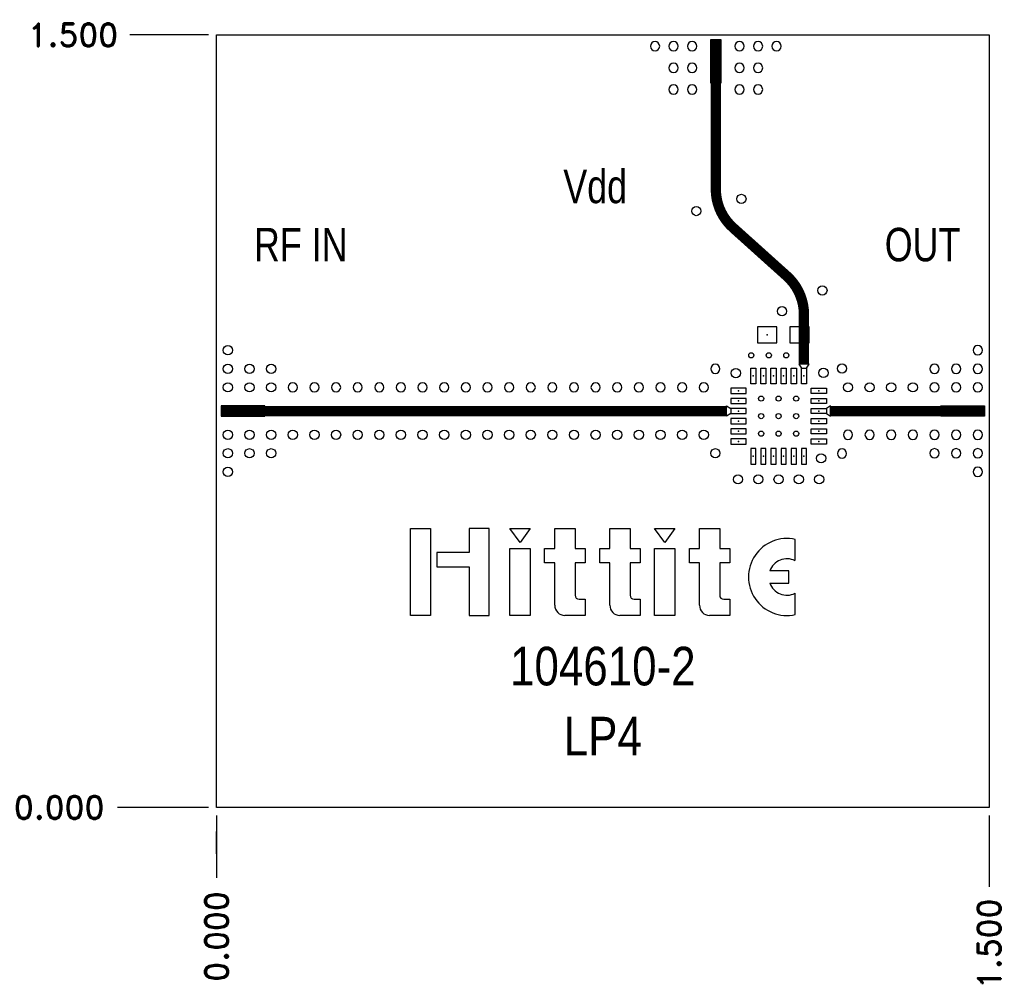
# Model space of a CAD drawing. Extents: x -0.38 to 1.53, y -0.34 to 1.53.
import ezdxf
from ezdxf.enums import TextEntityAlignment as Align

# ---------------------------------------------------------------- set-up
doc = ezdxf.new("R2010")
doc.units = 0
doc.header["$MEASUREMENT"] = 0
doc.linetypes.add('SSCOMP', pattern=[101, 100, 1])
doc.layers.get('0').update_dxf_attribs({"linetype": 'CONTINUOUS'})
doc.layers.get('Defpoints').update_dxf_attribs({"linetype": 'CONTINUOUS'})
for name, color, linetype in [('COM-NS', 4, 'CONTINUOUS'), ('DIM', 1, 'CONTINUOUS'), ('HOL', 1, 'CONTINUOUS'), ('LND-NS', 5, 'CONTINUOUS'), ('NET', 7, 'CONTINUOUS'), ('PAD-NS', 5, 'CONTINUOUS'), ('PCB', 7, 'CONTINUOUS'), ('SLK-NS', 7, 'CONTINUOUS'), ('TRA-NS', 5, 'CONTINUOUS'), ('via', 7, 'CONTINUOUS')]:
    doc.layers.add(name, color=color, linetype=linetype)
doc.layers.get('COM-NS').off()
doc.styles.add('ROMAND', font='romand')
doc.dimstyles.get("Standard").update_dxf_attribs({"dimscale": 0.25, "dimtxt": 0.18, "dimasz": 0.18, "dimexe": 0.18, "dimexo": 0.0625, "dimgap": 0.09, "dimtad": 0, "dimtih": 1, "dimtoh": 1, "dimdec": 3, "dimzin": 0, "dimdsep": 46, "dimtxsty": 'ROMAND', "dimcen": 0.09, "dimadec": 0, "dimazin": 0, "dimtfac": 1, "dimtdec": 3, "dimtofl": 0, "dimtmove": 0, "dimatfit": 3, "dimfxl": 0, "dimtolj": 1, "dimtzin": 0, "dimarcsym": 0})

# ---------------------------------------------------------------- blocks, each defined once
blk = doc.blocks.new('hittite')
for p, q in [((-0.2396, 0.1078), (-0.2144, 0.1078)), ((-0.2396, -0.0005), (-0.2396, 0.1078)), ((-0.2144, 0.1078), (-0.2144, -0.0005)), ((-0.1413, 0.1078), (-0.1665, 0.1078)), ((-0.1665, 0.1078), (-0.1665, 0.0776)), ((-0.1413, -0.0005), (-0.1413, 0.1078)), ((-0.1156, 0.1078), (-0.0904, 0.1078)), ((-0.103, 0.0902), (-0.1156, 0.1078)), ((-0.0904, 0.1078), (-0.103, 0.0902)), ((-0.0598, 0.1078), (-0.0346, 0.1078)), ((-0.0598, 0.0826), (-0.0598, 0.1078)), ((-0.0346, 0.1078), (-0.0346, 0.0826)), ((0.0087, 0.1078), (0.0339, 0.1078)), ((0.0087, 0.0826), (0.0087, 0.1078)), ((0.0339, 0.1078), (0.0339, 0.0826)), ((0.0645, 0.1078), (0.0897, 0.1078)), ((0.0771, 0.0902), (0.0645, 0.1078)), ((0.0897, 0.1078), (0.0771, 0.0902)), ((0.1203, 0.1078), (0.1455, 0.1078)), ((0.1203, 0.0826), (0.1203, 0.1078)), ((0.1455, 0.1078), (0.1455, 0.0826)), ((0.2393, 0.0677), (0.2396, 0.0941)), ((-0.2068, 0.0776), (-0.2068, 0.0599)), ((-0.1665, 0.0776), (-0.2068, 0.0776)), ((-0.1156, 0.0826), (-0.0904, 0.0826)), ((-0.1156, -0.0005), (-0.1156, 0.0826)), ((-0.0904, 0.0826), (-0.0904, -0.0005)), ((-0.0724, 0.065), (-0.0724, 0.0826)), ((-0.0724, 0.0826), (-0.0598, 0.0826)), ((-0.0346, 0.0826), (-0.022, 0.0826)), ((-0.022, 0.0826), (-0.022, 0.065)), ((-0.0039, 0.065), (-0.0039, 0.0826)), ((-0.0039, 0.0826), (0.0087, 0.0826)), ((0.0339, 0.0826), (0.0464, 0.0826)), ((0.0464, 0.0826), (0.0464, 0.065)), ((0.0645, -0.0005), (0.0645, 0.0826)), ((0.0645, 0.0826), (0.0897, 0.0826)), ((0.0897, 0.0826), (0.0897, -0.0005)), ((0.1077, 0.065), (0.1077, 0.0826)), ((0.1077, 0.0826), (0.1203, 0.0826)), ((0.1455, 0.0826), (0.1581, 0.0826)), ((0.1581, 0.0826), (0.1581, 0.065)), ((-0.0598, 0.065), (-0.0724, 0.065)), ((-0.0598, 0.0121), (-0.0598, 0.065)), ((-0.0346, 0.065), (-0.0346, 0.0247)), ((-0.022, 0.065), (-0.0346, 0.065)), ((0.0087, 0.065), (-0.0039, 0.065)), ((0.0087, 0.0121), (0.0087, 0.065)), ((0.0339, 0.065), (0.0339, 0.0247)), ((0.0464, 0.065), (0.0339, 0.065)), ((0.1203, 0.065), (0.1077, 0.065)), ((0.1203, 0.0121), (0.1203, 0.065)), ((0.1455, 0.065), (0.1455, 0.0247)), ((0.1581, 0.065), (0.1455, 0.065)), ((-0.2068, 0.0599), (-0.1665, 0.0599)), ((-0.1665, 0.0599), (-0.1665, -0.0005)), ((0.2317, 0.0549), (0.2077, 0.0549)), ((0.2317, 0.0398), (0.2317, 0.0549)), ((0.2077, 0.0398), (0.2317, 0.0398)), ((0.2396, 0.0005), (0.2393, 0.027)), ((-0.0295, 0.0196), (-0.022, 0.0196)), ((-0.022, 0.0196), (-0.022, -0.0005)), ((0.0389, 0.0196), (0.0464, 0.0196)), ((0.0464, 0.0196), (0.0464, -0.0005)), ((0.1505, 0.0196), (0.1581, 0.0196)), ((0.1581, 0.0196), (0.1581, -0.0005)), ((-0.2371, -0.0005), (-0.2396, -0.0005)), ((-0.2144, -0.0005), (-0.2371, -0.0005)), ((-0.1665, -0.0005), (-0.1665, -0.0005)), ((-0.1665, -0.0005), (-0.1413, -0.0005)), ((-0.1131, -0.0005), (-0.1156, -0.0005)), ((-0.0904, -0.0005), (-0.1131, -0.0005)), ((-0.0346, -0.0005), (-0.0472, -0.0005)), ((-0.022, -0.0005), (-0.0346, -0.0005)), ((0.0339, -0.0005), (0.0213, -0.0005)), ((0.0464, -0.0005), (0.0339, -0.0005)), ((0.067, -0.0005), (0.0645, -0.0005)), ((0.0897, -0.0005), (0.067, -0.0005)), ((0.1455, -0.0005), (0.1329, -0.0005)), ((0.1581, -0.0005), (0.1455, -0.0005))]:
    blk.add_line(p, q)
for centre, radius, start, end in [((0.2292, 0.0473), 0.0479, 77.4712, 282.5288), ((0.2292, 0.0473), 0.0227, 63.4349, 160.5878), ((0.2292, 0.0473), 0.0227, 199.4122, 296.5651), ((-0.0295, 0.0247), 0.00504, 180, 270), ((0.0389, 0.0247), 0.00504, 180, 270), ((0.1505, 0.0247), 0.00504, 180, 270), ((-0.0472, 0.0121), 0.0126, 180, 270), ((0.0213, 0.0121), 0.0126, 180, 270), ((0.1329, 0.0121), 0.0126, 180, 270)]:
    blk.add_arc(centre, radius, start, end)
blk = doc.blocks.new('HOL-D01')
at = {"layer": 'HOL', "linetype": 'Continuous'}
blk.add_circle((0, 0), 0.005, dxfattribs=at)
blk = doc.blocks.new('VIA-D01-D0')
at = {"layer": 'HOL'}
blk.add_blockref('HOL-D01', (0, 0), dxfattribs=at)
at = {"layer": 'NET'}
blk.add_attdef('NET', text='', height=0.01, dxfattribs=at).set_placement((0, 0), align=Align.MIDDLE)
blk = doc.blocks.new('LND-NS-4-D03-D01')
at = {"layer": 'LND-NS'}
blk.add_lwpolyline([(-0.015, -0.005), (0.015, -0.005), (0.015, 0.005), (-0.015, 0.005)], close=True, dxfattribs=at)
blk.add_point((0, 0), dxfattribs=at)
blk = doc.blocks.new('HMC_LP4-NS')
at = {"layer": 'LND-NS', "xscale": -1, "rotation": 90}
for p in [(-0.0492, 0.078), (-0.0295, 0.078), (-0.0098, 0.078), (0.0098, 0.078), (0.0295, 0.078), (0.0492, 0.078)]:
    blk.add_blockref('LND-NS-4-D03-D01', p, dxfattribs=at)
at = {"layer": 'LND-NS'}
for p in [(-0.078, 0.0492), (-0.078, 0.0295), (-0.078, 0.0098), (-0.078, -0.0098), (-0.078, -0.0295), (-0.078, -0.0492)]:
    blk.add_blockref('LND-NS-4-D03-D01', p, dxfattribs=at)
at = {"layer": 'LND-NS', "xscale": -1}
for p in [(0.078, 0.0492), (0.078, 0.0295), (0.078, 0.0098), (0.078, -0.0098), (0.078, -0.0295), (0.078, -0.0492)]:
    blk.add_blockref('LND-NS-4-D03-D01', p, dxfattribs=at)
at = {"layer": 'LND-NS', "rotation": 90}
for p in [(-0.0492, -0.078), (-0.0295, -0.078), (-0.0098, -0.078), (0.0098, -0.078), (0.0295, -0.078), (0.0492, -0.078)]:
    blk.add_blockref('LND-NS-4-D03-D01', p, dxfattribs=at)
at = {"layer": 'via'}
for p in [(-0.034, 0.034), (0, 0.034), (0.034, 0.034), (-0.034, 0), (0, 0), (0.034, 0), (-0.034, -0.034), (0, -0.034), (0.034, -0.034)]:
    blk.add_blockref('VIA-D01-D0', p, dxfattribs=at)
blk = doc.blocks.new('LND-NS-4-D031-D0375')
at = {"layer": 'LND-NS'}
blk.add_lwpolyline([(0.0155, -0.01875), (0.0155, 0.01875), (-0.0155, 0.01875), (-0.0155, -0.01875)], close=True, dxfattribs=at)
blk.add_point((0, 0), dxfattribs=at)
blk = doc.blocks.new('0603-NS')
at = {"layer": 'LND-NS', "rotation": 90}
for p in [(-0.03125, 0), (0.03125, 0)]:
    blk.add_blockref('LND-NS-4-D031-D0375', p, dxfattribs=at)
blk = doc.blocks.new('HOL-D018')
at = {"layer": 'HOL'}
blk.add_circle((0, 0), 0.009, dxfattribs=at)
blk = doc.blocks.new('VIA-D018-D0')
at = {"layer": 'HOL'}
blk.add_blockref('HOL-D018', (0, 0), dxfattribs=at)
at = {"layer": 'NET'}
blk.add_attdef('NET', text='', height=0.01, dxfattribs=at).set_placement((0, 0), align=Align.MIDDLE)
blk = doc.blocks.new('PAD-NS-4-D085-D02')
at = {"layer": 'PAD-NS'}
blk.add_lwpolyline([(-0.0425, -0.01), (0.0425, -0.01), (0.0425, 0.01), (-0.0425, 0.01)], close=True, dxfattribs=at)
blk.add_point((0, 0), dxfattribs=at)
blk = doc.blocks.new('SMA-NS')
at = {"layer": 'PAD-NS'}
blk.add_blockref('PAD-NS-4-D085-D02', (0.0515, 0), dxfattribs=at)
at = {"layer": 'via'}
for p in [(0.022, 0.118), (0.022, 0.082), (0.064, 0.082), (0.106, 0.082), (0.022, 0.046), (0.064, 0.046), (0.106, 0.046), (0.022, -0.046), (0.064, -0.046), (0.106, -0.046), (0.022, -0.082), (0.064, -0.082), (0.106, -0.082), (0.022, -0.118)]:
    blk.add_blockref('VIA-D018-D0', p, dxfattribs=at)
blk = doc.blocks.new('*D16')
at = {"layer": 'Defpoints', "color": 0}
for p in [(-0.192, 0), (0, 0), (0, 0)]:
    blk.add_point(p, dxfattribs=at)
at = {"layer": 'DIM', "color": 0, "lineweight": -2}
blk.add_line((-0.0156, 0), (-0.192, 0), dxfattribs=at)
at = {"layer": 'DIM', "color": 0, "insert": (-0.3056, 0), "char_height": 0.045, "attachment_point": 5, "style": 'ROMAND'}
blk.add_mtext('\\A1;0.000', dxfattribs=at)
blk = doc.blocks.new('*D17')
at = {"layer": 'Defpoints', "color": 0}
for p in [(-0.1684, 1.5), (0, 1.5), (0, 0)]:
    blk.add_point(p, dxfattribs=at)
at = {"layer": 'DIM', "color": 0, "lineweight": -2}
blk.add_line((-0.0156, 1.5), (-0.1684, 1.5), dxfattribs=at)
at = {"layer": 'DIM', "color": 0, "insert": (-0.2788, 1.5), "char_height": 0.045, "attachment_point": 5, "style": 'ROMAND'}
blk.add_mtext('\\A1;1.500', dxfattribs=at)
blk = doc.blocks.new('*D18')
at = {"layer": 'Defpoints', "color": 0}
for p in [(0, 0), (0, 0), (0, -0.1369)]:
    blk.add_point(p, dxfattribs=at)
at = {"layer": 'DIM', "color": 0, "lineweight": -2}
for p, q in [((0, -0.0156), (0, -0.09)), ((0, -0.09), (0, -0.0469)), ((0, -0.0469), (0, -0.1369))]:
    blk.add_line(p, q, dxfattribs=at)
at = {"layer": 'DIM', "color": 0, "insert": (0, -0.2505), "char_height": 0.045, "attachment_point": 5, "rotation": 90, "style": 'ROMAND'}
blk.add_mtext('\\A1;0.000', dxfattribs=at)
blk = doc.blocks.new('*D19')
at = {"layer": 'Defpoints', "color": 0}
for p in [(0, 0), (1.5, 0), (1.5, -0.1544)]:
    blk.add_point(p, dxfattribs=at)
at = {"layer": 'DIM', "color": 0, "lineweight": -2}
blk.add_line((1.5, -0.0156), (1.5, -0.1544), dxfattribs=at)
at = {"layer": 'DIM', "color": 0, "insert": (1.5, -0.2647), "char_height": 0.045, "attachment_point": 5, "rotation": 90, "style": 'ROMAND'}
blk.add_mtext('\\A1;1.500', dxfattribs=at)

msp = doc.modelspace()

# ---------------------------------------------------------------- linework, layer by layer
at = {"layer": 'PCB'}
msp.add_lwpolyline([(0, 1.5), (1.5, 1.5), (1.5, 0), (0, 0)], close=True, dxfattribs=at)
at = {"layer": 'TRA-NS', "linetype": 'SSCOMP', "const_width": 0.02}
for points in [[(1.1405, 0.8608), (1.1405, 0.9573, 0.212669), (1.1074, 1.0316), (1.0025, 1.1259, -0.212669), (0.9694, 1.2003), (0.9694, 1.491, 0.10763)], [(0.9903, 0.7697), (0.009, 0.7697, -0.10763)], [(1.1923, 0.7697), (1.491, 0.7697, 0.10763)]]:
    msp.add_lwpolyline(points, format="xyb", dxfattribs=at)
at = {"layer": 'TRA-NS'}
for points in [[(1.1505, 0.8608), (1.1305, 0.8608), (1.1355, 0.8528), (1.1455, 0.8528)], [(0.9903, 0.7597), (0.9903, 0.7797), (0.9983, 0.7747), (0.9983, 0.7647)], [(1.1923, 0.7597), (1.1923, 0.7797), (1.1843, 0.7747), (1.1843, 0.7647)]]:
    msp.add_lwpolyline(points, close=True, dxfattribs=at)

# ---------------------------------------------------------------- block references
at = {"layer": 'COM-NS', "xscale": -1, "rotation": 90}
msp.add_blockref('SMA-NS', (0.9694, 1.5), dxfattribs=at)
at = {"layer": 'COM-NS'}
for name, p in [('0603-NS', (1.1005, 0.9176)), ('SMA-NS', (0, 0.7697)), ('HMC_LP4-NS', (1.0913, 0.7598))]:
    msp.add_blockref(name, p, dxfattribs=at)
at = {"layer": 'COM-NS', "xscale": -1}
msp.add_blockref('SMA-NS', (1.5, 0.7697), dxfattribs=at)
at = {"layer": 'SLK-NS', "xscale": 1.559731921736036, "yscale": 1.559731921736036, "zscale": 1.247785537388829}
msp.add_blockref('hittite', (0.75, 0.3737), dxfattribs=at)
at = {"layer": 'via'}
for name, p in [('VIA-D018-D0', (1.019, 1.1815)), ('VIA-D018-D0', (0.9315, 1.158)), ('VIA-D018-D0', (1.1763, 1.0039)), ('VIA-D018-D0', (1.0979, 0.9635)), ('VIA-D01-D0', (1.0382, 0.8779)), ('VIA-D01-D0', (1.0722, 0.8779)), ('VIA-D01-D0', (1.1062, 0.8779)), ('VIA-D018-D0', (1.0083, 0.8433)), ('VIA-D018-D0', (1.1784, 0.8437)), ('VIA-D018-D0', (0.148, 0.7237)), ('VIA-D018-D0', (0.19, 0.7237)), ('VIA-D018-D0', (0.232, 0.7237)), ('VIA-D018-D0', (0.274, 0.7237)), ('VIA-D018-D0', (0.316, 0.7237)), ('VIA-D018-D0', (0.358, 0.7237)), ('VIA-D018-D0', (0.4, 0.7237)), ('VIA-D018-D0', (0.442, 0.7237)), ('VIA-D018-D0', (0.484, 0.7237)), ('VIA-D018-D0', (0.526, 0.7237)), ('VIA-D018-D0', (0.568, 0.7237)), ('VIA-D018-D0', (0.61, 0.7237)), ('VIA-D018-D0', (0.652, 0.7237)), ('VIA-D018-D0', (0.694, 0.7237)), ('VIA-D018-D0', (0.736, 0.7237)), ('VIA-D018-D0', (0.778, 0.7237)), ('VIA-D018-D0', (0.82, 0.7237)), ('VIA-D018-D0', (0.862, 0.7237)), ('VIA-D018-D0', (0.904, 0.7237)), ('VIA-D018-D0', (0.946, 0.7237)), ('VIA-D018-D0', (0.9685, 0.6877)), ('VIA-D018-D0', (1.1738, 0.6779)), ('VIA-D018-D0', (1.0125, 0.6371)), ('VIA-D018-D0', (1.0519, 0.6371)), ('VIA-D018-D0', (1.0913, 0.6371)), ('VIA-D018-D0', (1.1306, 0.6371)), ('VIA-D018-D0', (1.17, 0.6371))]:
    msp.add_blockref(name, p, dxfattribs=at)
at = {"layer": 'via', "xscale": -1, "rotation": 180}
for p in [(0.9685, 0.8517), (0.148, 0.8157), (0.19, 0.8157), (0.232, 0.8157), (0.274, 0.8157), (0.316, 0.8157), (0.358, 0.8157), (0.4, 0.8157), (0.442, 0.8157), (0.484, 0.8157), (0.526, 0.8157), (0.568, 0.8157), (0.61, 0.8157), (0.652, 0.8157), (0.694, 0.8157), (0.736, 0.8157), (0.778, 0.8157), (0.82, 0.8157), (0.862, 0.8157), (0.904, 0.8157), (0.946, 0.8157)]:
    msp.add_blockref('VIA-D018-D0', p, dxfattribs=at)
at = {"layer": 'via', "rotation": 180}
for p in [(1.2144, 0.8523), (1.226, 0.8157), (1.268, 0.8157), (1.31, 0.8157), (1.352, 0.8157)]:
    msp.add_blockref('VIA-D018-D0', p, dxfattribs=at)
at = {"layer": 'via', "xscale": -1}
for p in [(1.226, 0.7237), (1.268, 0.7237), (1.31, 0.7237), (1.352, 0.7237), (1.2144, 0.6871)]:
    msp.add_blockref('VIA-D018-D0', p, dxfattribs=at)

# ---------------------------------------------------------------- texts
at = {"layer": 'SLK-NS', "width": 0.8}
for s, p in [('Vdd', (0.6733, 1.1733)), ('RF IN', (0.0727, 1.0604)), ('OUT', (1.2974, 1.0604))]:
    msp.add_text(s, height=0.065, dxfattribs=at).set_placement(p)
at = {"layer": 'SLK-NS', "width": 0.85}
for s, p in [('104610-2', (0.75, 0.237)), ('LP4', (0.75, 0.101))]:
    msp.add_text(s, height=0.075, dxfattribs=at).set_placement(p, align=Align.CENTER)

# ---------------------------------------------------------------- dimensions: what is measured, and where the dimension line sits
at = {"layer": 'DIM'}
for feature_location, offset, dtype, picture, middle in [((0, 1.5), (-0.1684, 0), 0, '*D17', (-0.2788, 1.5)), ((0, 0), (-0.19197915, 0), 0, '*D16', (-0.3055505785, 0)), ((0, 0), (0, -0.1369339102), 1, '*D18', (0, -0.2505053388)), ((1.5, 0), (0, -0.1544), 1, '*D19', (1.5, -0.2647))]:
    dim = msp.add_ordinate_dim(feature_location=feature_location, offset=offset, dtype=dtype, origin=(0, 0), dimstyle='Standard', dxfattribs=at)
    dim.commit()
    dim.dimension.update_dxf_attribs({"geometry": picture, "text_midpoint": middle})

doc.saveas('drawing.dxf')
